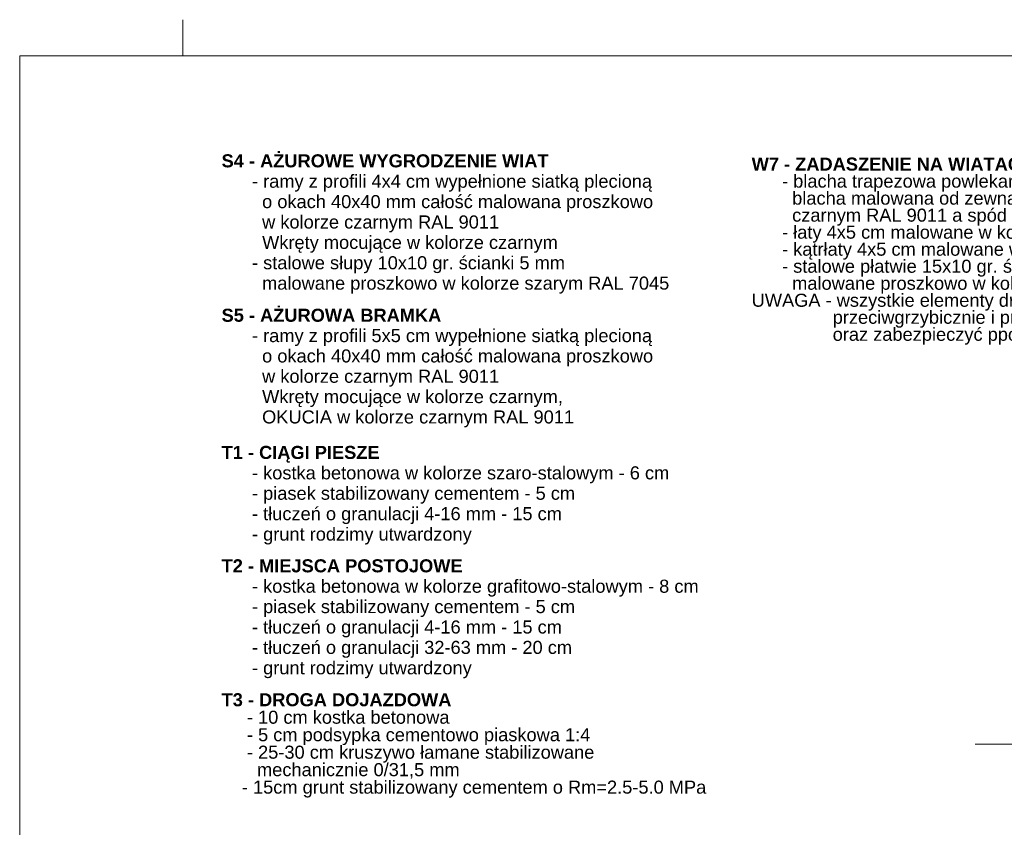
# Model space of a CAD drawing. Extents: x -279660 to -178910, y 57506 to 97979.
# Tile 29 of 44: x -219660 to -206077, y 86839 to 97979. Entities that reach past the tile are written whole.
import ezdxf

# ---------------------------------------------------------------- set-up
doc = ezdxf.new("R2010")
doc.units = 0
doc.header["$MEASUREMENT"] = 0
doc.layers.add('Arch opisy_Nr_Pióra__21', color=7, linetype='Continuous', lineweight=9)
doc.layers.add('ARCH TABELA_Nr_Pióra__21', color=7, linetype='Continuous', lineweight=9)
doc.styles.add('GENERATED_STYLE_4', font='arial.ttf')

msp = doc.modelspace()

# ---------------------------------------------------------------- linework, layer by layer
at = {"layer": 'ARCH TABELA_Nr_Pióra__21', "linetype": 'Continuous'}
for p, q in [((-217410.3, 97479.1), (-217410.3, 97979.1)), ((-217410.3, 97479.1), (-217410.3, 97979.1)), ((-219660.3, 97479.1), (-219660.3, 69029.1)), ((-219660.3, 97479.1), (-178910.3, 97479.1)), ((-206476.9, 87985.1), (-203676.9, 87985.1))]:
    msp.add_line(p, q, dxfattribs=at)

# ---------------------------------------------------------------- texts
at = {"layer": 'Arch opisy_Nr_Pióra__21', "linetype": 'Continuous', "char_height": 180, "width": 6605.271, "attachment_point": 1, "style": 'GENERATED_STYLE_4'}
for s, insert, line_spacing_factor in [('\\A1;{\\fArial|b1|i0|c0|p38;S4 - AŻUROWE WYGRODZENIE WIAT\\P\\fArial|b0|i0|c0|p38;      - ramy z profili 4x4 cm wypełnione siatką plecioną\\P        o okach 40x40 mm całość malowana proszkowo\\P        w kolorze czarnym RAL 9011\\P        Wkręty mocujące w kolorze czarnym\\P      - stalowe słupy 10x10 gr. ścianki 5 mm\\P        malowane proszkowo w kolorze szarym RAL 7045}', (-216874.9, 96122.3), 0.937053), ('\\A1;{\\fArial|b1|i0|c0|p38;W7 - ZADASZENIE NA WIATACH\\P\\fArial|b0|i0|c0|p38;      - blacha trapezowa powlekana TP 26\\P        blacha malowana od zewnątrz w kolorze \\P        czarnym RAL 9011 a spód w kolorze szarym RAL 7045\\P      - łaty 4x5 cm malowane w kolorze szarym RAL 7045\\P      - kątrłaty 4x5 cm malowane w kolorze szarym RAL 7045\\P      - stalowe płatwie 15x10 gr. ścianki 5 mm\\P        malowane proszkowo w kolorze szarym RAL 7045\\PUWAGA - wszystkie elementy drewniane zabezpieczyć\\P                przeciwgrzybicznie i przeciwwilgociowo\\P                oraz zabezpieczyć ppoż do klasy NRO}', (-209562.2, 96077.2), 0.782389), ('\\A1;{\\fArial|b1|i0|c0|p38;S5 - AŻUROWA BRAMKA\\P\\fArial|b0|i0|c0|p38;      - ramy z profili 5x5 cm wypełnione siatką plecioną\\P        o okach 40x40 mm całość malowana proszkowo\\P        w kolorze czarnym RAL 9011\\P        Wkręty mocujące w kolorze czarnym,\\P        OKUCIA w kolorze czarnym RAL 9011 }', (-216874.9, 93992.2), 0.935009), ('\\A1;{\\fArial|b1|i0|c0|p38;T1 - CIĄGI PIESZE\\P\\fArial|b0|i0|c0|p38;      - kostka betonowa w kolorze szaro-stalowym - 6 cm\\P      - piasek stabilizowany cementem - 5 cm \\P      - tłuczeń o granulacji 4-16 mm - 15 cm\\P      - grunt rodzimy utwardzony}', (-216874.9, 92100.1), 0.938633), ('\\A1;{\\fArial|b1|i0|c0|p38;T2 - MIEJSCA POSTOJOWE\\P\\fArial|b0|i0|c0|p38;      - kostka betonowa w kolorze grafitowo-stalowym - 8 cm\\P      - piasek stabilizowany cementem - 5 cm \\P      - tłuczeń o granulacji 4-16 mm - 15 cm\\P      - tłuczeń o granulacji 32-63 mm - 20 cm\\P      - grunt rodzimy utwardzony}', (-216874.9, 90535.8), 0.937457), ('\\A1;{\\fArial|b1|i0|c0|p38;T3 - DROGA DOJAZDOWA\\P\\fArial|b0|i0|c0|p38;     - 10 cm kostka betonowa\\P     - 5 cm podsypka cementowo piaskowa 1:4\\P     - 25-30 cm kruszywo łamane stabilizowane \\P       mechanicznie 0/31,5 mm\\P    - 15cm grunt stabilizowany cementem o Rm=2.5-5.0 MPa}', (-216874.9, 88688.7), 0.803718)]:
    msp.add_mtext(s, dxfattribs=dict(at, insert=insert, line_spacing_factor=line_spacing_factor))

doc.saveas('drawing.dxf')
